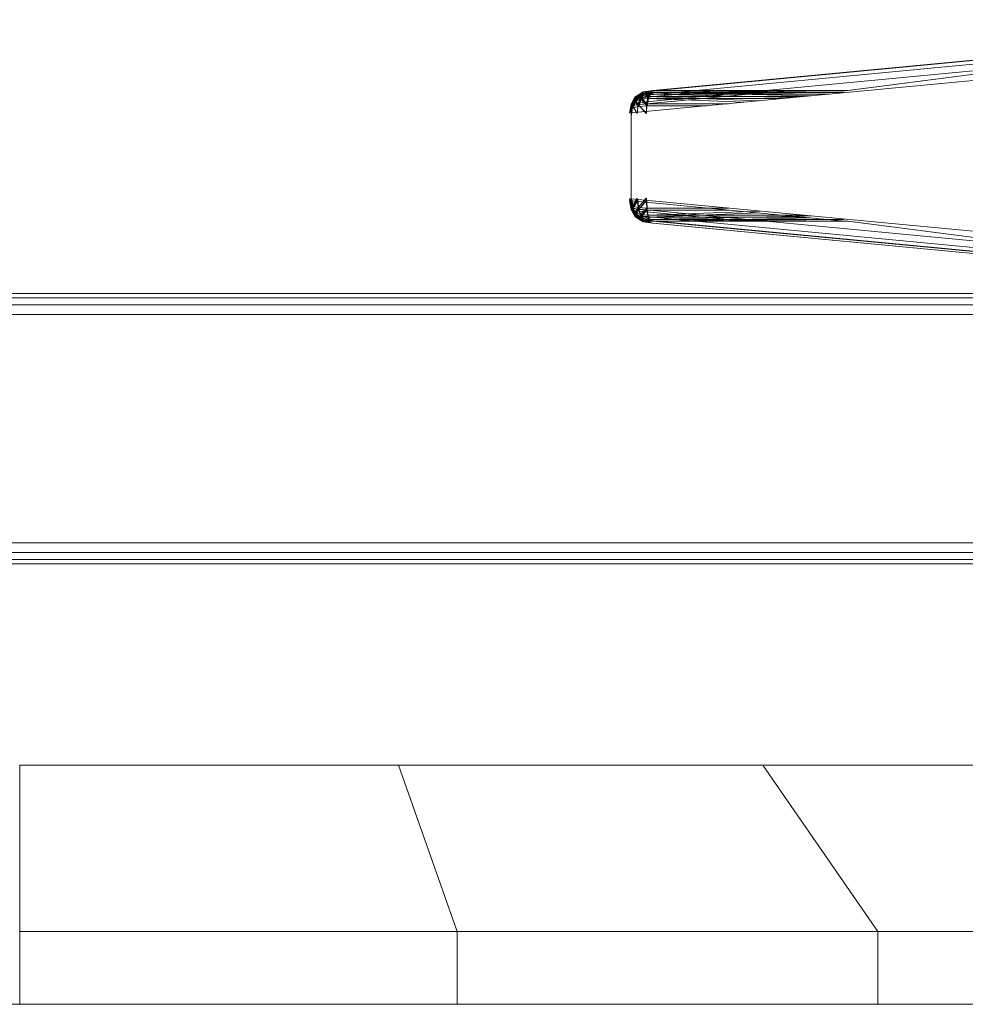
# Model space of a CAD drawing. Header units: millimetres. Extents: x 1 to 3476, y -521 to 159.
# Tile 28 of 130: x 741 to 766, y 133 to 159. Entities that reach past the tile are written whole.
import ezdxf

# ---------------------------------------------------------------- set-up
doc = ezdxf.new("R2010")
doc.units = ezdxf.units.MM
doc.layers.add('VG491211CA_dwg', color=8, linetype='Continuous', lineweight=9)

# ---------------------------------------------------------------- blocks, each defined once
blk = doc.blocks.new('VG491211CA_dwg-300031-Południe')
at = {"color": 18, "lineweight": 9}
for p, q in [((777.277, 158.871), (757.391, 156.982)), ((757.644, 157.018), (777.598, 158.915)), ((777.615, 158.915), (757.645, 157.018)), ((777.615, 158.915), (762.864, 157.023)), ((762.871, 157.023), (777.598, 158.915)), ((757.1, 156.683), (776.892, 158.563)), ((757.209, 156.87), (777.036, 158.753)), ((757.063, 156.421), (776.844, 158.299)), ((760.654, 157.021), (757.099, 156.683)), ((760.663, 156.968), (757.102, 156.63)), ((757.116, 156.63), (761.25, 157.022)), ((757.39, 156.982), (757.167, 156.846)), ((757.391, 156.982), (757.168, 156.846)), ((757.208, 156.87), (758.775, 157.019)), ((757.208, 156.87), (757.39, 156.982)), ((757.391, 156.982), (757.209, 156.87)), ((757.211, 156.817), (758.78, 156.966)), ((757.225, 156.817), (759.367, 157.02)), ((757.569, 156.975), (757.321, 156.84)), ((757.57, 156.975), (757.322, 156.84)), ((757.644, 157.018), (757.338, 156.938)), ((757.338, 156.938), (757.39, 156.982)), ((757.569, 156.975), (757.338, 156.938)), ((757.645, 157.018), (757.339, 156.938)), ((757.391, 156.982), (757.339, 156.938)), ((757.339, 156.938), (757.57, 156.975)), ((757.646, 156.965), (757.341, 156.885)), ((757.66, 156.965), (757.354, 156.885)), ((757.39, 156.982), (757.644, 157.018)), ((757.645, 157.018), (757.391, 156.982)), ((757.392, 156.928), (757.646, 156.965)), ((757.66, 156.965), (757.406, 156.928)), ((757.569, 156.975), (757.516, 156.858)), ((757.516, 156.858), (757.57, 156.975)), ((761.879, 156.878), (757.569, 156.975)), ((757.57, 156.975), (757.645, 157.018)), ((757.57, 156.975), (762.77, 156.978)), ((757.57, 156.975), (761.878, 156.878)), ((757.585, 156.921), (757.66, 156.965)), ((762.871, 157.023), (757.644, 157.018)), ((757.645, 157.018), (762.864, 157.023)), ((757.645, 157.018), (762.77, 156.978)), ((762.705, 156.97), (757.646, 156.965)), ((757.66, 156.965), (762.703, 156.97)), ((757.66, 156.965), (762.384, 156.926)), ((757.167, 156.846), (757.065, 156.658)), ((757.065, 156.658), (757.174, 156.785)), ((757.067, 156.658), (757.168, 156.846)), ((757.067, 156.658), (757.175, 156.785)), ((757.17, 156.792), (757.069, 156.604)), ((757.069, 156.604), (757.176, 156.732)), ((757.082, 156.604), (757.184, 156.792)), ((757.082, 156.604), (757.19, 156.732)), ((757.099, 156.683), (757.208, 156.87)), ((757.099, 156.683), (757.167, 156.846)), ((757.209, 156.87), (757.1, 156.683)), ((757.1, 156.683), (757.168, 156.846)), ((757.102, 156.63), (757.211, 156.817)), ((757.102, 156.63), (757.17, 156.792)), ((757.103, 156.615), (757.174, 156.785)), ((757.175, 156.785), (757.104, 156.615)), ((757.106, 156.562), (757.176, 156.732)), ((757.225, 156.817), (757.116, 156.63)), ((757.116, 156.63), (757.184, 156.792)), ((757.19, 156.732), (757.12, 156.562)), ((757.338, 156.938), (757.167, 156.846)), ((757.167, 156.846), (757.208, 156.87)), ((757.174, 156.785), (757.167, 156.846)), ((757.168, 156.846), (757.339, 156.938)), ((757.168, 156.846), (757.209, 156.87)), ((757.175, 156.785), (757.168, 156.846)), ((757.392, 156.928), (757.17, 156.792)), ((757.341, 156.885), (757.17, 156.792)), ((757.17, 156.792), (757.211, 156.817)), ((757.176, 156.732), (757.17, 156.792)), ((757.338, 156.938), (757.174, 156.785)), ((757.174, 156.785), (757.321, 156.84)), ((757.258, 156.65), (757.174, 156.785)), ((757.339, 156.938), (757.175, 156.785)), ((757.322, 156.84), (757.175, 156.785)), ((757.259, 156.65), (757.175, 156.785)), ((757.341, 156.885), (757.176, 156.732)), ((757.176, 156.732), (757.324, 156.786)), ((757.261, 156.597), (757.176, 156.732)), ((757.406, 156.928), (757.184, 156.792)), ((757.184, 156.792), (757.354, 156.885)), ((757.184, 156.792), (757.225, 156.817)), ((757.19, 156.732), (757.184, 156.792)), ((757.354, 156.885), (757.19, 156.732)), ((757.337, 156.786), (757.19, 156.732)), ((757.274, 156.597), (757.19, 156.732)), ((757.211, 156.817), (757.392, 156.928)), ((757.406, 156.928), (757.225, 156.817)), ((757.258, 156.65), (757.321, 156.84)), ((757.322, 156.84), (757.259, 156.65)), ((757.261, 156.597), (757.324, 156.786)), ((757.337, 156.786), (757.274, 156.597)), ((757.321, 156.84), (757.338, 156.938)), ((757.321, 156.84), (757.516, 156.858)), ((757.483, 156.668), (757.321, 156.84)), ((757.339, 156.938), (757.322, 156.84)), ((757.516, 156.858), (757.322, 156.84)), ((757.484, 156.668), (757.322, 156.84)), ((757.571, 156.921), (757.324, 156.786)), ((757.324, 156.786), (757.341, 156.885)), ((757.324, 156.786), (757.518, 156.805)), ((757.486, 156.615), (757.324, 156.786)), ((757.585, 156.921), (757.337, 156.786)), ((757.354, 156.885), (757.337, 156.786)), ((757.531, 156.805), (757.337, 156.786)), ((757.499, 156.615), (757.337, 156.786)), ((757.341, 156.885), (757.392, 156.928)), ((757.571, 156.921), (757.341, 156.885)), ((757.406, 156.928), (757.354, 156.885)), ((757.354, 156.885), (757.585, 156.921)), ((757.516, 156.858), (757.483, 156.668)), ((757.484, 156.668), (757.516, 156.858)), ((757.518, 156.805), (757.486, 156.615)), ((757.499, 156.615), (757.531, 156.805)), ((757.516, 156.858), (761.68, 156.859)), ((761.68, 156.859), (757.516, 156.858)), ((757.516, 156.858), (760.509, 156.748)), ((760.508, 156.748), (757.516, 156.858)), ((757.571, 156.921), (757.518, 156.805)), ((757.518, 156.805), (761.114, 156.806)), ((757.518, 156.805), (760.078, 156.707)), ((757.531, 156.805), (757.585, 156.921)), ((761.114, 156.806), (757.531, 156.805)), ((760.08, 156.707), (757.531, 156.805)), ((761.398, 156.833), (757.571, 156.921)), ((757.585, 156.921), (762.363, 156.924)), ((757.585, 156.921), (761.398, 156.833)), ((757.065, 156.658), (757.024, 156.414)), ((757.024, 156.414), (757.103, 156.615)), ((757.025, 156.414), (757.067, 156.658)), ((757.025, 156.414), (757.104, 156.615)), ((757.062, 156.421), (757.099, 156.683)), ((757.062, 156.421), (757.065, 156.658)), ((757.1, 156.683), (757.063, 156.421)), ((757.063, 156.421), (757.067, 156.658)), ((757.099, 156.683), (757.065, 156.658)), ((757.065, 156.658), (757.103, 156.615)), ((757.066, 156.367), (757.102, 156.63)), ((757.067, 156.658), (757.1, 156.683)), ((757.104, 156.615), (757.067, 156.658)), ((757.102, 156.63), (757.069, 156.604)), ((757.069, 156.604), (757.106, 156.562)), ((757.116, 156.63), (757.079, 156.367)), ((757.079, 156.409), (757.103, 156.615)), ((757.104, 156.615), (757.08, 156.409)), ((757.082, 156.604), (757.116, 156.63)), ((757.12, 156.562), (757.082, 156.604)), ((757.103, 156.615), (757.258, 156.65)), ((757.229, 156.406), (757.103, 156.615)), ((757.259, 156.65), (757.104, 156.615)), ((757.23, 156.406), (757.104, 156.615)), ((757.106, 156.562), (757.261, 156.597)), ((757.274, 156.597), (757.12, 156.562)), ((757.229, 156.406), (757.258, 156.65)), ((757.259, 156.65), (757.23, 156.406)), ((757.258, 156.65), (757.483, 156.668)), ((757.473, 156.405), (757.258, 156.65)), ((757.484, 156.668), (757.259, 156.65)), ((757.474, 156.405), (757.259, 156.65)), ((757.261, 156.597), (757.486, 156.615)), ((757.499, 156.615), (757.274, 156.597)), ((757.483, 156.668), (757.473, 156.405)), ((757.474, 156.405), (757.484, 156.668)), ((757.483, 156.668), (759.669, 156.668)), ((759.669, 156.668), (757.484, 156.668)), ((757.486, 156.615), (759.105, 156.615)), ((759.105, 156.615), (757.499, 156.615)), ((757.063, 154.124), (757.063, 156.421)), ((757.024, 154.131), (757.103, 153.93)), ((757.024, 154.131), (757.065, 153.887)), ((757.067, 153.887), (757.025, 154.131)), ((757.025, 154.131), (757.104, 153.93)), ((757.027, 154.078), (757.106, 153.876)), ((757.027, 154.078), (757.069, 153.834)), ((757.082, 153.834), (757.041, 154.078)), ((757.041, 154.078), (757.12, 153.876)), ((757.099, 153.862), (757.062, 154.124)), ((757.062, 154.124), (757.065, 153.887)), ((776.844, 152.246), (757.063, 154.124)), ((757.063, 154.124), (757.1, 153.862)), ((757.063, 154.124), (757.067, 153.887)), ((757.102, 153.808), (757.066, 154.071)), ((757.066, 154.071), (757.069, 153.834)), ((757.103, 153.93), (757.079, 154.136)), ((762.871, 153.521), (757.079, 154.071)), ((757.079, 154.071), (757.116, 153.808)), ((757.079, 154.071), (757.082, 153.834)), ((757.08, 154.136), (757.104, 153.93)), ((757.106, 153.876), (757.082, 154.083)), ((757.096, 154.083), (757.12, 153.876)), ((757.229, 154.139), (757.103, 153.93)), ((757.23, 154.139), (757.104, 153.93)), ((757.232, 154.086), (757.106, 153.876)), ((757.245, 154.086), (757.12, 153.876)), ((757.258, 153.895), (757.229, 154.139)), ((757.23, 154.139), (757.259, 153.895)), ((757.261, 153.841), (757.232, 154.086)), ((757.245, 154.086), (757.274, 153.841)), ((757.473, 154.14), (757.258, 153.895)), ((757.474, 154.14), (757.259, 153.895)), ((757.475, 154.087), (757.261, 153.841)), ((757.488, 154.087), (757.274, 153.841)), ((757.473, 154.14), (757.483, 153.877)), ((757.484, 153.877), (757.474, 154.14)), ((757.475, 154.087), (757.486, 153.823)), ((757.499, 153.823), (757.488, 154.087)), ((757.103, 153.93), (757.065, 153.887)), ((757.065, 153.887), (757.174, 153.76)), ((757.065, 153.887), (757.167, 153.699)), ((757.065, 153.887), (757.099, 153.862)), ((757.067, 153.887), (757.104, 153.93)), ((757.168, 153.699), (757.067, 153.887)), ((757.067, 153.887), (757.175, 153.76)), ((757.1, 153.862), (757.067, 153.887)), ((757.106, 153.876), (757.069, 153.834)), ((757.069, 153.834), (757.176, 153.706)), ((757.069, 153.834), (757.17, 153.646)), ((757.069, 153.834), (757.102, 153.808)), ((757.082, 153.834), (757.12, 153.876)), ((757.184, 153.646), (757.082, 153.834)), ((757.082, 153.834), (757.19, 153.706)), ((757.116, 153.808), (757.082, 153.834)), ((757.099, 153.862), (760.654, 153.524)), ((757.208, 153.675), (757.099, 153.862)), ((757.099, 153.862), (757.167, 153.699)), ((776.882, 151.983), (757.1, 153.862)), ((757.1, 153.862), (757.209, 153.675)), ((757.1, 153.862), (757.168, 153.699)), ((757.102, 153.808), (760.091, 153.525)), ((757.211, 153.621), (757.102, 153.808)), ((757.102, 153.808), (757.17, 153.646)), ((757.174, 153.76), (757.103, 153.93)), ((757.258, 153.895), (757.103, 153.93)), ((757.104, 153.93), (757.175, 153.76)), ((757.104, 153.93), (757.259, 153.895)), ((757.176, 153.706), (757.106, 153.876)), ((757.261, 153.841), (757.106, 153.876)), ((760.108, 153.525), (757.116, 153.808)), ((757.116, 153.808), (757.225, 153.621)), ((757.116, 153.808), (757.184, 153.646)), ((757.12, 153.876), (757.19, 153.706)), ((757.12, 153.876), (757.274, 153.841)), ((757.258, 153.895), (757.174, 153.76)), ((757.259, 153.895), (757.175, 153.76)), ((757.261, 153.841), (757.176, 153.706)), ((757.274, 153.841), (757.19, 153.706)), ((757.321, 153.705), (757.258, 153.895)), ((757.483, 153.877), (757.258, 153.895)), ((757.259, 153.895), (757.322, 153.705)), ((757.259, 153.895), (757.484, 153.877)), ((757.324, 153.652), (757.261, 153.841)), ((757.486, 153.823), (757.261, 153.841)), ((757.274, 153.841), (757.337, 153.652)), ((757.274, 153.841), (757.499, 153.823)), ((757.483, 153.877), (757.321, 153.705)), ((757.484, 153.877), (757.322, 153.705)), ((757.486, 153.823), (757.324, 153.652)), ((757.499, 153.823), (757.337, 153.652)), ((759.669, 153.877), (757.483, 153.877)), ((757.483, 153.877), (757.516, 153.687)), ((757.484, 153.877), (759.669, 153.877)), ((757.516, 153.687), (757.484, 153.877)), ((759.689, 153.823), (757.486, 153.823)), ((757.486, 153.823), (757.518, 153.633)), ((757.499, 153.823), (759.689, 153.823)), ((757.531, 153.633), (757.499, 153.823)), ((757.167, 153.699), (757.174, 153.76)), ((757.208, 153.675), (757.167, 153.699)), ((757.167, 153.699), (757.338, 153.607)), ((757.39, 153.563), (757.167, 153.699)), ((757.175, 153.76), (757.168, 153.699)), ((757.168, 153.699), (757.209, 153.675)), ((757.339, 153.607), (757.168, 153.699)), ((757.391, 153.563), (757.168, 153.699)), ((757.17, 153.646), (757.176, 153.706)), ((757.211, 153.621), (757.17, 153.646)), ((757.17, 153.646), (757.341, 153.553)), ((757.392, 153.51), (757.17, 153.646)), ((757.338, 153.607), (757.174, 153.76)), ((757.321, 153.705), (757.174, 153.76)), ((757.175, 153.76), (757.322, 153.705)), ((757.339, 153.607), (757.175, 153.76)), ((757.341, 153.553), (757.176, 153.706)), ((757.324, 153.652), (757.176, 153.706)), ((757.19, 153.706), (757.184, 153.646)), ((757.184, 153.646), (757.225, 153.621)), ((757.354, 153.553), (757.184, 153.646)), ((757.406, 153.51), (757.184, 153.646)), ((757.19, 153.706), (757.337, 153.652)), ((757.354, 153.553), (757.19, 153.706)), ((758.775, 153.526), (757.208, 153.675)), ((757.39, 153.563), (757.208, 153.675)), ((757.209, 153.675), (776.998, 151.796)), ((757.209, 153.675), (757.391, 153.563)), ((757.392, 153.51), (757.211, 153.621)), ((757.225, 153.621), (757.406, 153.51)), ((757.338, 153.607), (757.321, 153.705)), ((757.569, 153.57), (757.321, 153.705)), ((757.516, 153.687), (757.321, 153.705)), ((757.322, 153.705), (757.339, 153.607)), ((757.322, 153.705), (757.516, 153.687)), ((757.57, 153.57), (757.322, 153.705)), ((757.341, 153.553), (757.324, 153.652)), ((757.571, 153.517), (757.324, 153.652)), ((757.518, 153.633), (757.324, 153.652)), ((757.337, 153.652), (757.354, 153.553)), ((757.337, 153.652), (757.531, 153.633)), ((757.585, 153.517), (757.337, 153.652)), ((757.338, 153.607), (757.569, 153.57)), ((757.39, 153.563), (757.338, 153.607)), ((757.644, 153.527), (757.338, 153.607)), ((757.339, 153.607), (757.391, 153.563)), ((757.57, 153.57), (757.339, 153.607)), ((757.645, 153.527), (757.339, 153.607)), ((757.341, 153.553), (757.571, 153.517)), ((757.392, 153.51), (757.341, 153.553)), ((757.646, 153.473), (757.341, 153.553)), ((757.354, 153.553), (757.406, 153.51)), ((757.585, 153.517), (757.354, 153.553)), ((757.66, 153.473), (757.354, 153.553)), ((757.644, 153.527), (757.39, 153.563)), ((757.391, 153.563), (777.192, 151.683)), ((757.391, 153.563), (757.645, 153.527)), ((760.509, 153.797), (757.516, 153.687)), ((757.516, 153.687), (760.508, 153.797)), ((761.68, 153.686), (757.516, 153.687)), ((757.516, 153.687), (757.569, 153.57)), ((757.57, 153.57), (757.516, 153.687)), ((757.516, 153.687), (761.68, 153.686)), ((760.496, 153.747), (757.518, 153.633)), ((761.703, 153.632), (757.518, 153.633)), ((757.518, 153.633), (757.571, 153.517)), ((757.531, 153.633), (760.497, 153.747)), ((757.585, 153.517), (757.531, 153.633)), ((757.531, 153.633), (761.703, 153.632)), ((757.569, 153.57), (761.879, 153.667)), ((761.878, 153.667), (757.57, 153.57)), ((762.77, 153.567), (757.57, 153.57)), ((757.645, 153.527), (757.57, 153.57)), ((757.571, 153.517), (761.87, 153.616)), ((761.87, 153.616), (757.585, 153.517)), ((762.77, 153.567), (757.645, 153.527)), ((757.646, 153.473), (757.392, 153.51)), ((757.406, 153.51), (757.66, 153.473)), ((777.446, 151.645), (757.644, 153.527)), ((757.644, 153.527), (762.871, 153.522)), ((762.864, 153.522), (757.645, 153.527)), ((757.645, 153.527), (777.462, 151.645)), ((777.023, 151.634), (757.646, 153.473)), ((757.66, 153.473), (777.023, 151.637)), ((762.864, 153.522), (777.462, 151.645)), ((777.446, 151.645), (762.871, 153.522)), ((706.824, 151.48), (776.565, 151.48)), ((776.452, 151.592), (706.936, 151.592)), ((706.636, 151.292), (776.752, 151.292)), ((706.374, 151.03), (777.015, 151.03)), ((777.015, 144.926), (706.374, 144.926)), ((776.752, 144.664), (706.636, 144.664)), ((776.565, 144.476), (706.824, 144.476)), ((706.936, 144.364), (776.452, 144.364)), ((740.708, 138.977), (750.845, 138.977)), ((740.708, 138.977), (740.708, 134.525)), ((750.845, 138.977), (760.593, 138.977)), ((750.845, 138.977), (752.413, 134.525)), ((760.593, 138.977), (769.576, 138.977)), ((760.593, 138.977), (763.669, 134.525)), ((740.708, 134.525), (752.413, 134.525)), ((740.708, 134.525), (740.708, 132.579)), ((752.413, 134.525), (763.669, 134.525)), ((752.413, 134.525), (752.413, 132.579)), ((763.669, 134.525), (774.042, 134.525)), ((763.669, 134.525), (763.669, 132.579)), ((903.786, 132.579), (5.067, 132.579))]:
    blk.add_line(p, q, dxfattribs=at)

msp = doc.modelspace()

# ---------------------------------------------------------------- block references
at = {"layer": 'VG491211CA_dwg', "color": 18}
msp.add_blockref('VG491211CA_dwg-300031-Południe', (0, 0), dxfattribs=at)

doc.saveas('drawing.dxf')
